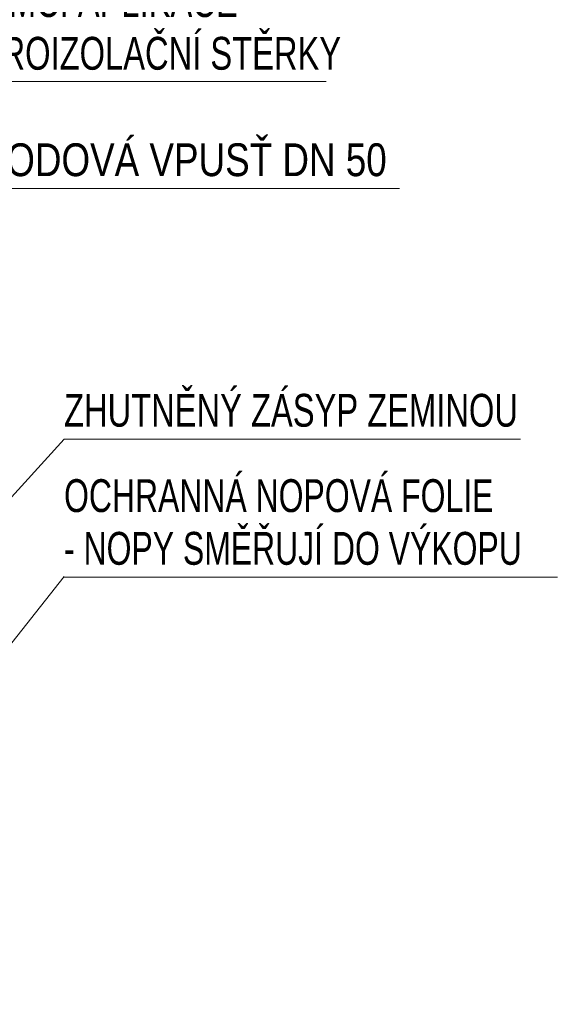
# Model space of a CAD drawing. Header units: millimetres. Extents: x 8403 to 26999, y -43919 to -18609.
# Tile 19 of 20: x 12846 to 13870, y -22113 to -20237. Entities that reach past the tile are written whole.
import ezdxf

# ---------------------------------------------------------------- set-up
doc = ezdxf.new("R2010")
doc.units = ezdxf.units.MM
doc.layers.add('XR$3$DETAILNÍ ŘEZ_1', color=7, linetype='Continuous', lineweight=25)
doc.styles.add('ARIALNARROW', font='ARIALN.TTF')

msp = doc.modelspace()

# ---------------------------------------------------------------- linework, layer by layer
at = {"layer": 'XR$3$DETAILNÍ ŘEZ_1', "color": 7, "linetype": 'Continuous', "lineweight": 13}
for p, q in [((12679.9, -20354.9), (13429.9, -20354.9)), ((12679.9, -20559.3), (13569.9, -20559.3)), ((12930.5, -21036.7), (12119.1, -21924)), ((13800.5, -21036.7), (12930.5, -21036.7)), ((12930.5, -21298.3), (12286.6, -22113.2)), ((13870.5, -21299.6), (12930.5, -21299.6))]:
    msp.add_line(p, q, dxfattribs=at)

# ---------------------------------------------------------------- texts
at = {"layer": 'XR$3$DETAILNÍ ŘEZ_1', "color": 7, "linetype": 'Continuous', "lineweight": 13, "char_height": 62.5, "attachment_point": 1, "line_spacing_factor": 0.963855, "style": 'ARIALNARROW'}
for s, insert, width in [('\\W0.87;BANDÁŽ NAPOJENÍ PODLAHY\\PV RÁMCI APLIKACE\\PHYDROIZOLAČNÍ STĚRKY', (12679.9, -20069.4), 927.279), ('\\W0.85;OCHRANNÁ NOPOVÁ FOLIE\\P- NOPY SMĚŘUJÍ DO VÝKOPU', (12930.5, -21112.9), 988.155)]:
    msp.add_mtext(s, dxfattribs=dict(at, insert=insert, width=width))
at = {"layer": 'XR$3$DETAILNÍ ŘEZ_1', "color": 7, "linetype": 'Continuous', "lineweight": 25, "char_height": 62.5, "attachment_point": 7, "style": 'ARIALNARROW'}
for s, insert, width in [('\\W0.98;2x BODOVÁ VPUSŤ DN 50', (12679.9, -20536.4), 899.027), ('\\W0.87;ZHUTNĚNÝ ZÁSYP ZEMINOU', (12930.5, -21013.7), 897.324)]:
    msp.add_mtext(s, dxfattribs=dict(at, insert=insert, width=width))

doc.saveas('drawing.dxf')
